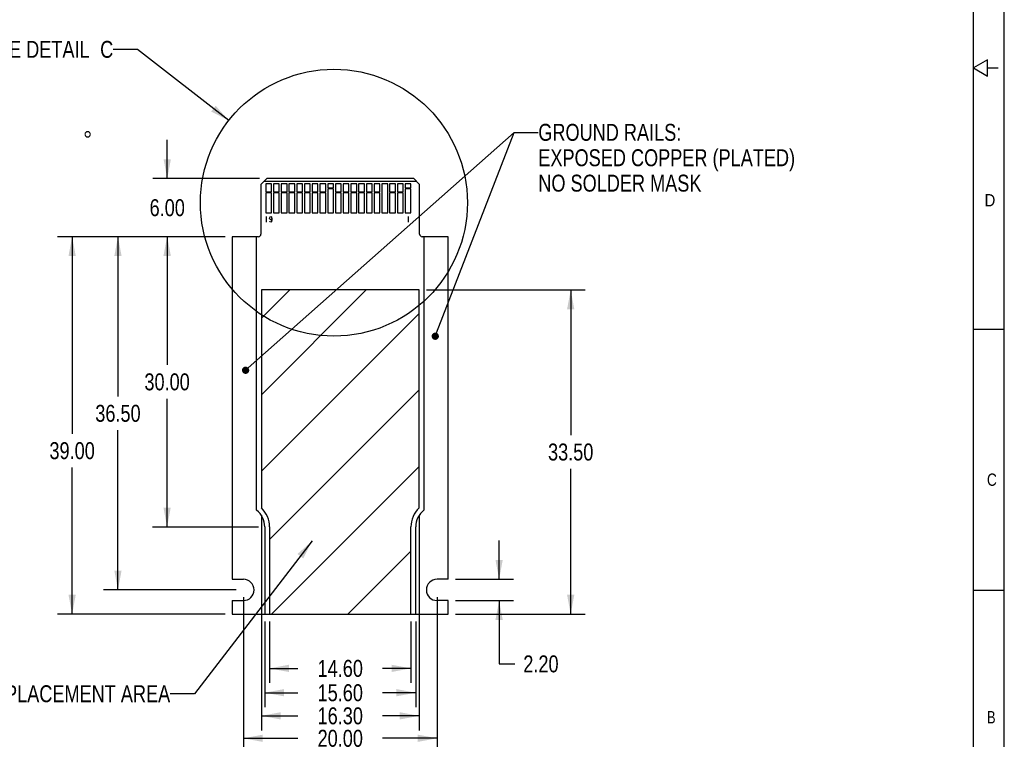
# Model space of a CAD drawing. Extents: x 0 to 559, y 0 to 432.
# Tile 13 of 14: x 355 to 559, y 77 to 226. Entities that reach past the tile are written whole.
import ezdxf
from ezdxf.enums import TextEntityAlignment as Align

# ---------------------------------------------------------------- set-up
doc = ezdxf.new("R2010")
doc.units = 0
doc.header["$LTSCALE"] = 30.734
doc.layers.get('0').update_dxf_attribs({"linetype": 'CONTINUOUS'})
for name, color, linetype in [('AXIS', 7, 'CONTINUOUS'), ('COSMETICS', 7, 'CONTINUOUS'), ('CURVES', 7, 'CONTINUOUS'), ('NOTES', 7, 'CONTINUOUS')]:
    doc.layers.add(name, color=color, linetype=linetype)
doc.styles.get("Standard").update_dxf_attribs({"font": 'txt', "width": 0.8})
doc.styles.add('TEXTSTYLE_1', font='gdt', dxfattribs={"width": 0.8})
doc.styles.add('TEXTSTYLE_2', font='txt', dxfattribs={"width": 1.25})
doc.dimstyles.get("Standard").update_dxf_attribs({"dimtxt": 0.18, "dimasz": 0.18, "dimexe": 0.18, "dimexo": 0.0625, "dimgap": 0.09, "dimtad": 0, "dimtih": 1, "dimtoh": 1, "dimzin": 0, "dimcen": 0.09, "dimazin": 3, "dimtfac": 1, "dimtofl": 0, "dimtmove": 0, "dimatfit": 3})

# ---------------------------------------------------------------- blocks, each defined once
blk = doc.blocks.new('_FILLED')
at = {"color": 0, "linetype": 'BYBLOCK'}
blk.add_solid([(0, 0), (-1, 0.1875), (-1, -0.1875)], dxfattribs=at)
blk = doc.blocks.new('*D3')
at = {"color": 2, "linetype": 'CONTINUOUS'}
for p, q in [((397.8, 181.03), (363.2, 181.03)), ((366.2, 181.03), (366.2, 140.31)), ((366.2, 103.03), (366.2, 133.31)), ((397.8, 103.03), (363.2, 103.03))]:
    blk.add_line(p, q, dxfattribs=at)
at = {"color": 2, "linetype": 'CONTINUOUS', "xscale": 4, "yscale": 4, "zscale": 4}
for p, rotation in [((366.2, 181.03), 90), ((366.2, 103.03), 270)]:
    blk.add_blockref('_FILLED', p, dxfattribs=dict(at, rotation=rotation))
at = {"color": 2, "linetype": 'CONTINUOUS', "width": 0.8}
blk.add_text('39.00', height=3.5, dxfattribs=at).set_placement((366.2, 135.06), align=Align.CENTER)
blk = doc.blocks.new('*D32')
at = {"color": 2, "linetype": 'CONTINUOUS'}
for p, q in [((397.8, 181.03), (372.67, 181.03)), ((375.67, 181.03), (375.67, 148.03)), ((375.67, 108.03), (375.67, 141.03)), ((400.1, 108.03), (372.67, 108.03))]:
    blk.add_line(p, q, dxfattribs=at)
at = {"color": 2, "linetype": 'CONTINUOUS', "xscale": 4, "yscale": 4, "zscale": 4}
for p, rotation in [((375.67, 181.03), 90), ((375.67, 108.03), 270)]:
    blk.add_blockref('_FILLED', p, dxfattribs=dict(at, rotation=rotation))
at = {"color": 2, "linetype": 'CONTINUOUS', "width": 0.8}
blk.add_text('36.50', height=3.5, dxfattribs=at).set_placement((375.67, 142.78), align=Align.CENTER)
blk = doc.blocks.new('*D33')
at = {"color": 2, "linetype": 'CONTINUOUS'}
for p, q in [((405.3, 123.46), (405.3, 79)), ((437.9, 123.46), (437.9, 79)), ((405.3, 82), (412.85, 82)), ((437.9, 82), (430.35, 82))]:
    blk.add_line(p, q, dxfattribs=at)
at = {"color": 2, "linetype": 'CONTINUOUS', "xscale": 4, "yscale": 4, "zscale": 4, "rotation": 180}
blk.add_blockref('_FILLED', (405.3, 82), dxfattribs=at)
at = {"color": 2, "linetype": 'CONTINUOUS', "xscale": 4, "yscale": 4, "zscale": 4}
blk.add_blockref('_FILLED', (437.9, 82), dxfattribs=at)
at = {"color": 2, "linetype": 'CONTINUOUS', "width": 0.8}
blk.add_text('16.30', height=3.5, dxfattribs=at).set_placement((421.6, 80.25), align=Align.CENTER)
blk = doc.blocks.new('*D34')
at = {"color": 2, "linetype": 'CONTINUOUS'}
for p, q in [((401.6, 106.53), (401.6, 74.36)), ((441.6, 106.53), (441.6, 74.36)), ((401.6, 77.36), (412.85, 77.36)), ((441.6, 77.36), (430.35, 77.36))]:
    blk.add_line(p, q, dxfattribs=at)
at = {"color": 2, "linetype": 'CONTINUOUS', "xscale": 4, "yscale": 4, "zscale": 4, "rotation": 180}
blk.add_blockref('_FILLED', (401.6, 77.36), dxfattribs=at)
at = {"color": 2, "linetype": 'CONTINUOUS', "xscale": 4, "yscale": 4, "zscale": 4}
blk.add_blockref('_FILLED', (441.6, 77.36), dxfattribs=at)
at = {"color": 2, "linetype": 'CONTINUOUS', "width": 0.8}
blk.add_text('20.00', height=3.5, dxfattribs=at).set_placement((421.6, 75.61), align=Align.CENTER)
blk = doc.blocks.new('*D35')
at = {"color": 2, "linetype": 'CONTINUOUS'}
for p, q in [((454.42, 110.23), (454.42, 118.23)), ((445.4, 110.23), (457.42, 110.23)), ((445.4, 105.83), (457.42, 105.83)), ((454.42, 105.83), (454.42, 92.74)), ((454.42, 92.74), (457.67, 92.74))]:
    blk.add_line(p, q, dxfattribs=at)
at = {"color": 2, "linetype": 'CONTINUOUS', "xscale": 4, "yscale": 4, "zscale": 4}
for p, rotation in [((454.42, 110.23), 270), ((454.42, 105.83), 90)]:
    blk.add_blockref('_FILLED', p, dxfattribs=dict(at, rotation=rotation))
at = {"color": 2, "linetype": 'CONTINUOUS', "width": 0.8}
blk.add_text('2.20', height=3.5, dxfattribs=at).set_placement((459.42, 90.99))
blk = doc.blocks.new('*D36')
at = {"color": 2, "linetype": 'CONTINUOUS'}
for p, q in [((439.4, 170.03), (472.21, 170.03)), ((469.21, 170.03), (469.21, 140.03)), ((469.21, 103.03), (469.21, 133.03)), ((445.4, 103.03), (472.21, 103.03))]:
    blk.add_line(p, q, dxfattribs=at)
at = {"color": 2, "linetype": 'CONTINUOUS', "xscale": 4, "yscale": 4, "zscale": 4}
for p, rotation in [((469.21, 170.03), 90), ((469.21, 103.03), 270)]:
    blk.add_blockref('_FILLED', p, dxfattribs=dict(at, rotation=rotation))
at = {"color": 2, "linetype": 'CONTINUOUS', "width": 0.8}
blk.add_text('33.50', height=3.5, dxfattribs=at).set_placement((469.21, 134.78), align=Align.CENTER)
blk = doc.blocks.new('*D40')
at = {"color": 2, "linetype": 'CONTINUOUS'}
for p, q in [((406, 101.53), (406, 83.78)), ((437.2, 101.53), (437.2, 83.78)), ((406, 86.78), (412.85, 86.78)), ((437.2, 86.78), (430.35, 86.78))]:
    blk.add_line(p, q, dxfattribs=at)
at = {"color": 2, "linetype": 'CONTINUOUS', "xscale": 4, "yscale": 4, "zscale": 4, "rotation": 180}
blk.add_blockref('_FILLED', (406, 86.78), dxfattribs=at)
at = {"color": 2, "linetype": 'CONTINUOUS', "xscale": 4, "yscale": 4, "zscale": 4}
blk.add_blockref('_FILLED', (437.2, 86.78), dxfattribs=at)
at = {"color": 2, "linetype": 'CONTINUOUS', "width": 0.8}
blk.add_text('15.60', height=3.5, dxfattribs=at).set_placement((421.6, 85.03), align=Align.CENTER)
blk = doc.blocks.new('*D41')
at = {"color": 2, "linetype": 'CONTINUOUS'}
for p, q in [((407, 101.53), (407, 88.81)), ((436.2, 101.53), (436.2, 88.81)), ((407, 91.81), (412.85, 91.81)), ((436.2, 91.81), (430.35, 91.81))]:
    blk.add_line(p, q, dxfattribs=at)
at = {"color": 2, "linetype": 'CONTINUOUS', "xscale": 4, "yscale": 4, "zscale": 4, "rotation": 180}
blk.add_blockref('_FILLED', (407, 91.81), dxfattribs=at)
at = {"color": 2, "linetype": 'CONTINUOUS', "xscale": 4, "yscale": 4, "zscale": 4}
blk.add_blockref('_FILLED', (436.2, 91.81), dxfattribs=at)
at = {"color": 2, "linetype": 'CONTINUOUS', "width": 0.8}
blk.add_text('14.60', height=3.5, dxfattribs=at).set_placement((421.6, 90.06), align=Align.CENTER)
blk = doc.blocks.new('*D42')
at = {"color": 2, "linetype": 'CONTINUOUS'}
for p, q in [((397.8, 181.03), (382.82, 181.03)), ((385.82, 181.03), (385.82, 154.53)), ((385.82, 121.03), (385.82, 147.53)), ((404.69, 121.03), (382.82, 121.03))]:
    blk.add_line(p, q, dxfattribs=at)
at = {"color": 2, "linetype": 'CONTINUOUS', "xscale": 4, "yscale": 4, "zscale": 4}
for p, rotation in [((385.82, 181.03), 90), ((385.82, 121.03), 270)]:
    blk.add_blockref('_FILLED', p, dxfattribs=dict(at, rotation=rotation))
at = {"color": 2, "linetype": 'CONTINUOUS', "width": 0.8}
blk.add_text('30.00', height=3.5, dxfattribs=at).set_placement((385.82, 149.28), align=Align.CENTER)
blk = doc.blocks.new('*D43')
at = {"color": 2, "linetype": 'CONTINUOUS'}
for p, q in [((385.85, 193.03), (385.85, 201.03)), ((404.9, 193.03), (382.85, 193.03)), ((397.8, 181.03), (382.85, 181.03)), ((385.85, 181.03), (385.85, 173.03))]:
    blk.add_line(p, q, dxfattribs=at)
at = {"color": 2, "linetype": 'CONTINUOUS', "xscale": 4, "yscale": 4, "zscale": 4}
for p, rotation in [((385.85, 193.03), 270), ((385.85, 181.03), 90)]:
    blk.add_blockref('_FILLED', p, dxfattribs=dict(at, rotation=rotation))
at = {"color": 2, "linetype": 'CONTINUOUS', "width": 0.8}
blk.add_text('6.00', height=3.5, dxfattribs=at).set_placement((385.85, 185.28), align=Align.CENTER)

msp = doc.modelspace()

# ---------------------------------------------------------------- linework, layer by layer
at = {"color": 7, "linetype": 'CONTINUOUS'}
for p, q in [((558.8, 0), (558.8, 431.8)), ((552.45, 6.35), (552.45, 425.45)), ((555.342, 217.57), (552.45, 215.9)), ((552.45, 215.9), (555.342, 214.23)), ((555.342, 214.23), (555.342, 217.57)), ((555.342, 215.9), (557.53, 215.9)), ((405.2, 191.831), (406.4, 193.031)), ((405.2, 191.831), (405.2, 181.531)), ((437.4, 192.431), (405.8, 192.431)), ((406.2, 191.931), (406.2, 190.331)), ((407.4, 191.931), (406.2, 191.931)), ((436.8, 193.031), (406.4, 193.031)), ((407.4, 190.331), (407.4, 191.931)), ((407.8, 191.931), (407.8, 190.331)), ((409, 191.931), (407.8, 191.931)), ((409, 190.331), (409, 191.931)), ((409.4, 191.931), (409.4, 190.331)), ((410.6, 191.931), (409.4, 191.931)), ((410.6, 190.331), (410.6, 191.931)), ((411, 191.931), (411, 190.331)), ((412.2, 191.931), (411, 191.931)), ((412.2, 190.331), (412.2, 191.931)), ((412.6, 191.931), (412.6, 190.331)), ((413.8, 191.931), (412.6, 191.931)), ((413.8, 190.331), (413.8, 191.931)), ((414.2, 191.931), (414.2, 190.331)), ((415.4, 191.931), (414.2, 191.931)), ((415.4, 190.331), (415.4, 191.931)), ((415.8, 191.931), (415.8, 190.331)), ((417, 191.931), (415.8, 191.931)), ((417, 190.331), (417, 191.931)), ((417.4, 191.931), (417.4, 190.331)), ((418.6, 191.931), (417.4, 191.931)), ((418.6, 190.331), (418.6, 191.931)), ((419, 191.931), (419, 191.131)), ((420.2, 191.931), (419, 191.931)), ((420.2, 191.131), (420.2, 191.931)), ((420.6, 191.931), (420.6, 190.331)), ((421.8, 191.931), (420.6, 191.931)), ((421.8, 190.331), (421.8, 191.931)), ((422.2, 191.931), (422.2, 190.331)), ((423.4, 191.931), (422.2, 191.931)), ((423.4, 190.331), (423.4, 191.931)), ((423.8, 191.931), (423.8, 190.331)), ((425, 191.931), (423.8, 191.931)), ((425, 190.331), (425, 191.931)), ((425.4, 191.931), (425.4, 190.331)), ((426.6, 191.931), (425.4, 191.931)), ((426.6, 190.331), (426.6, 191.931)), ((427, 191.931), (427, 190.331)), ((428.2, 191.931), (427, 191.931)), ((428.2, 190.331), (428.2, 191.931)), ((428.6, 191.931), (428.6, 190.331)), ((429.8, 191.931), (428.6, 191.931)), ((429.8, 190.331), (429.8, 191.931)), ((430.2, 191.931), (430.2, 185.931)), ((431.4, 191.931), (430.2, 191.931)), ((431.4, 185.931), (431.4, 191.931)), ((431.8, 191.931), (431.8, 190.331)), ((433, 191.931), (431.8, 191.931)), ((433, 190.331), (433, 191.931)), ((433.4, 191.931), (433.4, 190.331)), ((434.6, 191.931), (433.4, 191.931)), ((434.6, 190.331), (434.6, 191.931)), ((435, 191.931), (435, 191.131)), ((436.2, 191.931), (435, 191.931)), ((436.2, 191.131), (436.2, 191.931)), ((436.8, 193.031), (438, 191.831)), ((438, 181.531), (438, 191.831)), ((406.2, 190.331), (407.4, 190.331)), ((406.2, 190.131), (406.2, 185.931)), ((407.4, 190.131), (406.2, 190.131)), ((407.4, 185.931), (407.4, 190.131)), ((407.8, 190.331), (409, 190.331)), ((407.8, 190.131), (407.8, 185.931)), ((409, 190.131), (407.8, 190.131)), ((409, 185.931), (409, 190.131)), ((409.4, 190.331), (410.6, 190.331)), ((409.4, 190.131), (409.4, 185.931)), ((410.6, 190.131), (409.4, 190.131)), ((410.6, 185.931), (410.6, 190.131)), ((411, 190.331), (412.2, 190.331)), ((411, 190.131), (411, 185.931)), ((412.2, 190.131), (411, 190.131)), ((412.2, 185.931), (412.2, 190.131)), ((412.6, 190.331), (413.8, 190.331)), ((412.6, 190.131), (412.6, 185.931)), ((413.8, 190.131), (412.6, 190.131)), ((413.8, 185.931), (413.8, 190.131)), ((414.2, 190.331), (415.4, 190.331)), ((414.2, 190.131), (414.2, 185.931)), ((415.4, 190.131), (414.2, 190.131)), ((415.4, 185.931), (415.4, 190.131)), ((415.8, 190.331), (417, 190.331)), ((415.8, 190.131), (415.8, 185.931)), ((417, 190.131), (415.8, 190.131)), ((417, 185.931), (417, 190.131)), ((417.4, 190.331), (418.6, 190.331)), ((417.4, 190.131), (417.4, 185.931)), ((418.6, 190.131), (417.4, 190.131)), ((418.6, 185.931), (418.6, 190.131)), ((419, 191.131), (420.2, 191.131)), ((419, 190.931), (419, 185.931)), ((420.2, 190.931), (419, 190.931)), ((420.2, 185.931), (420.2, 190.931)), ((420.6, 190.331), (421.8, 190.331)), ((420.6, 190.131), (420.6, 185.931)), ((421.8, 190.131), (420.6, 190.131)), ((421.8, 185.931), (421.8, 190.131)), ((422.2, 190.331), (423.4, 190.331)), ((422.2, 190.131), (422.2, 185.931)), ((423.4, 190.131), (422.2, 190.131)), ((423.4, 185.931), (423.4, 190.131)), ((423.8, 190.331), (425, 190.331)), ((423.8, 190.131), (423.8, 185.931)), ((425, 190.131), (423.8, 190.131)), ((425, 185.931), (425, 190.131)), ((425.4, 190.331), (426.6, 190.331)), ((425.4, 190.131), (425.4, 185.931)), ((426.6, 190.131), (425.4, 190.131)), ((426.6, 185.931), (426.6, 190.131)), ((427, 190.331), (428.2, 190.331)), ((427, 190.131), (427, 185.931)), ((428.2, 190.131), (427, 190.131)), ((428.2, 185.931), (428.2, 190.131)), ((428.6, 190.331), (429.8, 190.331)), ((428.6, 190.131), (428.6, 185.931)), ((429.8, 190.131), (428.6, 190.131)), ((429.8, 185.931), (429.8, 190.131)), ((431.8, 190.331), (433, 190.331)), ((431.8, 190.131), (431.8, 185.931)), ((433, 190.131), (431.8, 190.131)), ((433, 185.931), (433, 190.131)), ((433.4, 190.331), (434.6, 190.331)), ((433.4, 190.131), (433.4, 185.931)), ((434.6, 190.131), (433.4, 190.131)), ((434.6, 185.931), (434.6, 190.131)), ((435, 191.131), (436.2, 191.131)), ((435, 190.931), (435, 185.931)), ((436.2, 190.931), (435, 190.931)), ((436.2, 185.931), (436.2, 190.931)), ((406.2, 185.931), (407.4, 185.931)), ((407.8, 185.931), (409, 185.931)), ((409.4, 185.931), (410.6, 185.931)), ((411, 185.931), (412.2, 185.931)), ((412.6, 185.931), (413.8, 185.931)), ((414.2, 185.931), (415.4, 185.931)), ((415.8, 185.931), (417, 185.931)), ((417.4, 185.931), (418.6, 185.931)), ((419, 185.931), (420.2, 185.931)), ((420.6, 185.931), (421.8, 185.931)), ((422.2, 185.931), (423.4, 185.931)), ((423.8, 185.931), (425, 185.931)), ((425.4, 185.931), (426.6, 185.931)), ((427, 185.931), (428.2, 185.931)), ((428.6, 185.931), (429.8, 185.931)), ((430.2, 185.931), (431.4, 185.931)), ((431.8, 185.931), (433, 185.931)), ((433.4, 185.931), (434.6, 185.931)), ((435, 185.931), (436.2, 185.931)), ((404.7, 181.031), (399.3, 181.031)), ((443.9, 181.031), (438.5, 181.031)), ((552.45, 161.925), (558.8, 161.925)), ((552.45, 107.95), (558.8, 107.95)), ((399.3, 103.031), (443.9, 103.031))]:
    msp.add_line(p, q, dxfattribs=at)
at = {"color": 2, "linetype": 'CONTINUOUS'}
msp.add_circle((420.289, 188.061), 27.58, dxfattribs=at)
at = {"color": 7, "linetype": 'CONTINUOUS'}
for centre, start, end in [((404.7, 181.531), 270, 0), ((438.5, 181.531), 180, 270)]:
    msp.add_arc(centre, 0.5, start, end, dxfattribs=at)
at = {"layer": 'AXIS', "color": 7, "linetype": 'CONTINUOUS'}
for p, q in [((399.3, 181.031), (399.3, 110.231)), ((443.9, 110.231), (443.9, 181.031)), ((399.3, 110.231), (401.6, 110.231)), ((443.9, 110.231), (441.6, 110.231)), ((399.3, 105.831), (401.6, 105.831)), ((399.3, 105.831), (399.3, 103.031)), ((443.9, 105.831), (441.6, 105.831)), ((443.9, 103.031), (443.9, 105.831))]:
    msp.add_line(p, q, dxfattribs=at)
for centre, start, end in [((401.6, 108.031), 270, 90), ((441.6, 108.031), 90, 270)]:
    msp.add_arc(centre, 2.2, start, end, dxfattribs=at)
at = {"layer": 'COSMETICS', "color": 7, "linetype": 'CONTINUOUS'}
for p, q in [((399.3, 181.031), (399.3, 110.231)), ((404.3, 181.031), (399.3, 181.031)), ((404.3, 124.505), (404.3, 181.031)), ((438.9, 181.031), (438.9, 124.505)), ((443.9, 181.031), (438.9, 181.031)), ((443.9, 110.231), (443.9, 181.031)), ((405.3, 170.031), (405.3, 124.964)), ((437.9, 170.031), (405.3, 170.031)), ((437.9, 124.964), (437.9, 170.031)), ((406, 121.031), (406, 103.031)), ((407, 121.031), (407, 103.031)), ((436.2, 103.031), (436.2, 121.031)), ((437.2, 103.031), (437.2, 121.031)), ((399.3, 110.231), (401.6, 110.231)), ((443.9, 110.231), (441.6, 110.231)), ((399.3, 105.831), (401.6, 105.831)), ((399.3, 105.831), (399.3, 103.031)), ((443.9, 105.831), (441.6, 105.831)), ((443.9, 103.031), (443.9, 105.831)), ((399.3, 103.031), (406, 103.031)), ((407, 103.031), (436.2, 103.031)), ((437.2, 103.031), (443.9, 103.031))]:
    msp.add_line(p, q, dxfattribs=at)
at = {"layer": 'COSMETICS', "color": 2, "linetype": 'CONTINUOUS'}
for p, q in [((405.3, 164.183), (411.148, 170.031)), ((405.3, 148.377), (426.953, 170.031)), ((405.3, 132.572), (437.9, 165.172)), ((407, 118.467), (437.9, 149.367)), ((407.369, 103.031), (437.9, 133.562)), ((423.174, 103.031), (436.2, 116.056))]:
    msp.add_line(p, q, dxfattribs=at)
at = {"layer": 'COSMETICS', "color": 7, "linetype": 'CONTINUOUS'}
for centre, radius, start, end in [((401.6, 121.031), 4.4, 0, 52.1471), ((401.6, 121.031), 5.4, 0, 46.74983), ((441.6, 121.031), 5.4, 133.25017, 180), ((441.6, 121.031), 4.4, 127.8529, 180), ((401.6, 108.031), 2.2, 270, 90), ((441.6, 108.031), 2.2, 90, 270)]:
    msp.add_arc(centre, radius, start, end, dxfattribs=at)
at = {"layer": 'CURVES', "color": 4, "linetype": 'CONTINUOUS'}
for p, q in [((406.28, 185.231), (406.28, 184.031)), ((407.06, 185.031), (407.12, 185.131)), ((407.12, 185.131), (407.24, 185.231)), ((407.24, 185.231), (407.36, 185.131)), ((407.36, 185.131), (407.42, 185.031)), ((435.6, 185.231), (435.6, 184.031)), ((407, 184.831), (407.06, 185.031)), ((407.06, 184.631), (407, 184.831)), ((407.24, 184.531), (407.06, 184.631)), ((407.12, 184.131), (407.06, 184.231)), ((407.24, 184.031), (407.12, 184.131)), ((407.42, 184.631), (407.24, 184.531)), ((407.36, 184.131), (407.24, 184.031)), ((407.42, 184.231), (407.36, 184.131)), ((407.42, 185.031), (407.48, 184.831)), ((407.48, 184.831), (407.42, 184.631)), ((407.48, 184.431), (407.42, 184.231)), ((407.48, 184.831), (407.48, 184.431))]:
    msp.add_line(p, q, dxfattribs=at)
at = {"layer": 'NOTES', "color": 2, "linetype": 'CONTINUOUS'}
for p, q in [((379.696, 219.755), (374.696, 219.755)), ((398.55, 205.034), (379.696, 219.755)), ((402.603, 153.921), (457.519, 202.601)), ((441.5, 161.157), (457.519, 202.601)), ((457.519, 202.601), (462.519, 202.601)), ((457.519, 202.601), (462.519, 202.601)), ((415.797, 118.153), (391.464, 86.572)), ((391.464, 86.572), (386.464, 86.572))]:
    msp.add_line(p, q, dxfattribs=at)
at = {"layer": 'NOTES', "color": 2, "linetype": 'CONTINUOUS', "const_width": 0.75}
for points in [[(440.855, 160.458, 1), (441.605, 160.458, 1)], [(401.667, 153.423, 1), (402.417, 153.423, 1)]]:
    msp.add_lwpolyline(points, format="xyb", close=True, dxfattribs=at)
at = {"layer": 'NOTES', "color": 2, "linetype": 'CONTINUOUS'}
for points in [[(394.935, 206.904), (398.55, 205.034), (395.858, 208.087)], [(413.949, 114.526), (415.797, 118.153), (412.761, 115.442)]]:
    msp.add_solid(points, dxfattribs=at)

# ---------------------------------------------------------------- texts
at = {"color": 7, "linetype": 'CONTINUOUS', "style": 'TEXTSTYLE_2'}
for s, width, p in [('D', 0.904762, (554.722, 187.297)), ('C', 0.833333, (555.215, 129.542)), ('B', 0.785714, (555.215, 80.443))]:
    msp.add_text(s, height=2.54, dxfattribs=dict(at, width=width)).set_placement(p)
at = {"layer": 'NOTES', "color": 2, "linetype": 'CONTINUOUS', "width": 0.8}
for s, p in [('SEE DETAIL  ', (371.896, 218.005)), ('C', (374.696, 218.005)), ('COMPONENT PLACEMENT AREA', (386.464, 84.822))]:
    msp.add_text(s, height=3.5, dxfattribs=at).set_placement(p, align=Align.RIGHT)
for s, p in [('GROUND RAILS:', (462.519, 200.851)), ('EXPOSED COPPER (PLATED)', (462.519, 195.601)), ('NO SOLDER MASK', (462.519, 190.351))]:
    msp.add_text(s, height=3.5, dxfattribs=at).set_placement(p)
at = {"layer": 'NOTES', "color": 2, "linetype": 'CONTINUOUS', "style": 'TEXTSTYLE_1'}
msp.add_text('~', height=3.5, dxfattribs=at).set_placement((368.474, 199.345))

# ---------------------------------------------------------------- dimensions: what is measured, and where the dimension line sits
at = {"color": 2, "linetype": 'CONTINUOUS'}
for base, p1, p2, angle, picture, middle in [((385.845, 193.031), (399.3, 181.031), (406.4, 193.031), 90, '*D43', (385.845, 187.031)), ((366.196, 181.031), (399.3, 103.031), (399.3, 181.031), 90, '*D3', (366.196, 136.809)), ((375.667, 108.031), (399.3, 181.031), (401.6, 108.031), 270, '*D32', (375.667, 144.531)), ((385.825, 121.031), (399.3, 181.031), (406.19, 121.031), 270, '*D42', (385.825, 151.031)), ((469.215, 170.031), (443.9, 103.031), (437.9, 170.031), 90, '*D36', (469.215, 136.531)), ((454.424, 105.831), (443.9, 110.231), (443.9, 105.831), 270, '*D35', (465.024, 92.744))]:
    dim = msp.add_linear_dim(base=base, p1=p1, p2=p2, angle=angle, dimstyle='STANDARD', dxfattribs=at)
    dim.commit()
    dim.dimension.update_dxf_attribs({"geometry": picture, "text_midpoint": middle, "dimtype": 160})
for base, p1, p2, picture, middle in [((437.9, 82.001), (405.3, 124.964), (437.9, 124.964), '*D33', (421.6, 82.001)), ((441.6, 77.359), (401.6, 108.031), (441.6, 108.031), '*D34', (421.6, 77.359)), ((437.2, 86.778), (406, 103.031), (437.2, 103.031), '*D40', (421.6, 86.778)), ((436.2, 91.813), (407, 103.031), (436.2, 103.031), '*D41', (421.6, 91.813))]:
    dim = msp.add_linear_dim(base=base, p1=p1, p2=p2, dimstyle='STANDARD', dxfattribs=at)
    dim.commit()
    dim.dimension.update_dxf_attribs({"geometry": picture, "text_midpoint": middle, "dimtype": 160})

doc.saveas('drawing.dxf')
